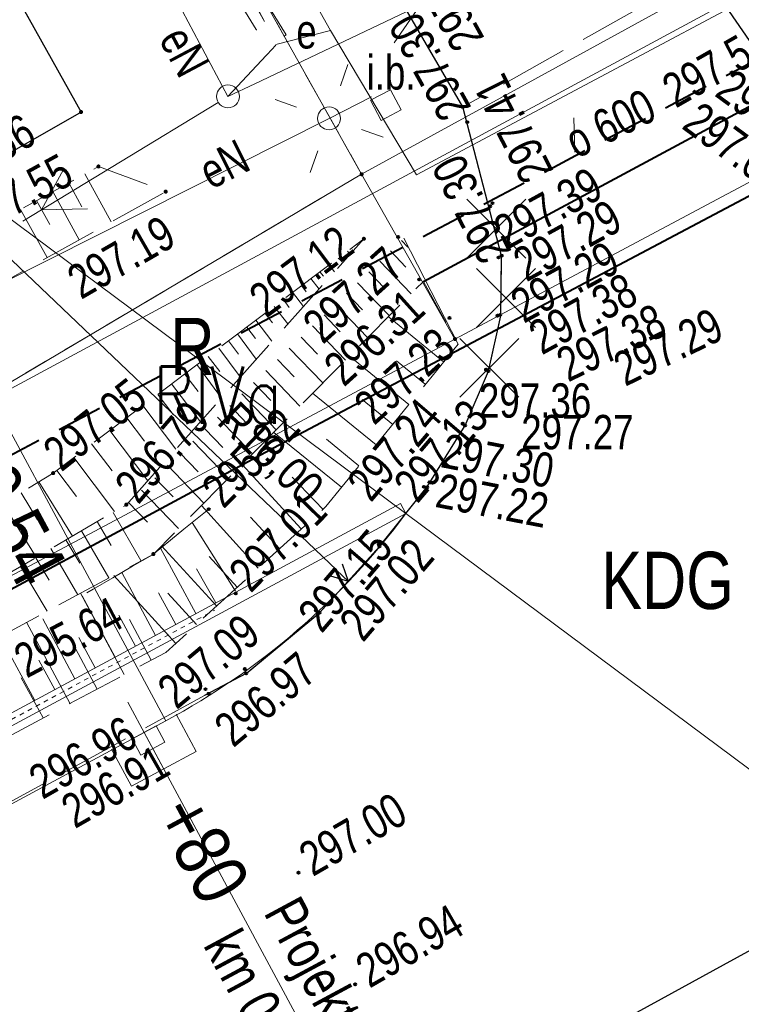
# Model space of a CAD drawing. Header units: metres. Extents: x 7437415 to 7437762, y 5556624 to 5556902.
# Tile 29 of 36: x 7437676 to 7437691, y 5556759 to 5556780. Entities that reach past the tile are written whole.
import ezdxf
from ezdxf.enums import TextEntityAlignment as Align

# ---------------------------------------------------------------- set-up
doc = ezdxf.new("R2010")
doc.units = ezdxf.units.M
doc.header["$MEASUREMENT"] = 0
for name, pattern in [('0.5_0.5', [1.5, 0.5, -0.5, 0.5]), ('BUBZ01-500', [1.75, 1.25, -0.5]), ('DGN Style 2', [6.14715, 3.68829, -2.45886]), ('DGN Style 3', [8.60601, 6.14715, -2.45886]), ('EGBU01-500', [1, 0.5, -0.5]), ('KTCR02-500', [1.5, 1, -0.5]), ('KTJZ01-500', [2, 1.5, -0.5])]:
    doc.linetypes.add(name, pattern=pattern)
doc.layers.get('0').update_dxf_attribs({"color": 250, "lineweight": 5})
for name, color, linetype, lineweight in [('203-Punkt załamania granicy działki nie stabilizowany', 7, 'Continuous', 5), ('510-Podpora jednosłupowa symb.-STPOW', 7, 'Continuous', 5), ('515-Latarnia-SEPOW', 7, 'Continuous', 5), ('ARCH_0', 7, 'Continuous', 13), ('BUBZ01', 250, 'Continuous', 5), ('BUIB02_01', 250, 'Continuous', 5), ('BUIB05_01', 250, 'Continuous', 5), ('D_balustrada', 7, '0.5_0.5', 20), ('D_kilometraz', 7, 'Continuous', 13), ('D_kraweznik', 7, 'Continuous', 20), ('D_obrzeze', 7, 'Continuous', 20), ('D_odwodnienie liniowe_wpust', 36, 'Continuous', 20), ('D_opis trasy', 7, 'Continuous', 13), ('D_opisy', 7, 'Continuous', 13), ('D_pobocze', 7, 'Continuous', 13), ('D_skarpa', 7, 'DGN Style 3', 20), ('D_skarpa-symbol', 7, 'Continuous', 20), ('D_wymiary', 7, 'Continuous', 13), ('D_zakres', 7, 'DGN Style 2', 13), ('EGBD03', 250, 'Continuous', 5), ('EGBK02', 250, 'Continuous', 5), ('EGBP04_03', 250, 'Continuous', 5), ('EGBU01', 250, 'Continuous', 5), ('inna budowla (punkt)', 7, 'Continuous', 5), ('inna budowla (punkt)-Atr17', 7, 'Continuous', 5), ('KTJZ01', 250, 'Continuous', 5), ('KTKR01', 250, 'Continuous', 5), ('MPZP', 250, 'Continuous', 5), ('przewód elektroenergetyczny (linia)', 7, 'Continuous', 5), ('przewód elektroenergetyczny (linia)-Atr1', 7, 'Continuous', 5), ('przewód elektroenergetyczny niskiego napięcia (linia) - symbol', 7, 'Continuous', 5), ('punkt wysokościowy sztuczny', 7, 'Continuous', 5), ('RTPW01', 250, 'Continuous', 5), ('RTPW02', 250, 'Continuous', 5), ('rzedne dla projektanta', 250, 'Continuous', 5), ('SUPE', 250, 'Continuous', 5), ('SUPE04', 250, 'Continuous', 5), ('SUPE_01', 250, 'Continuous', 5), ('SUPT_01', 250, 'Continuous', 5), ('SUSM01', 250, 'Continuous', 5), ('SUSM04_01_E', 250, 'Continuous', 5), ('SUUS17_01_E', 250, 'Continuous', 5), ('szafa elektroenergetyczna (punkt)', 7, 'Continuous', 5), ('Warstwa 14', 250, 'Continuous', 5)]:
    doc.layers.add(name, color=color, linetype=linetype, lineweight=lineweight)
doc.styles.add('ROMANS', font='arial.ttf', dxfattribs={"width": 0.8})
doc.styles.get("Standard").update_dxf_attribs({"font": 'txt.shx', "width": 0.75})
doc.styles.add('Style-Arial Narrow', font='ARIALN.TTF')
doc.dimstyles.new('1-500', dxfattribs={"dimscale": 10, "dimtxt": 0.2, "dimasz": 0.07, "dimexe": 0, "dimexo": 0, "dimgap": 0.05, "dimtad": 1, "dimdec": 1, "dimzin": 0, "dimtxsty": 'ROMANS', "dimblk": 'ARCHTICK', "dimcen": 0.1, "dimclrt": 256, "dimadec": 0, "dimazin": 0, "dimtfac": 0.666667, "dimtdec": 1, "dimtofl": 0, "dimtmove": 1, "dimatfit": 2, "dimfxl": 0, "dimtolj": 1, "dimtzin": 0, "dimarcsym": 0})

# ---------------------------------------------------------------- blocks, each defined once
blk = doc.blocks.new('IB12')
at = {"color": 0, "linetype": 'Continuous', "lineweight": 13, "ltscale": 10}
for p, q in [((-2.5, -2.5), (-2.5, 2.5)), ((-2.5, 2.5), (2.5, 2.5)), ((2.5, -2.5), (2.5, 2.5)), ((-2.5, -2.5), (2.5, -2.5))]:
    blk.add_line(p, q, dxfattribs=at)
blk = doc.blocks.new('PE04')
at = {"color": 0, "linetype": 'Continuous', "lineweight": 13, "ltscale": 10}
for p, q in [((46.5, 0), (37.84, 5)), ((6.5, 0), (0, 0)), ((6.5, 0), (16.5, 0)), ((16.5, 0), (26.5, 0)), ((26.5, 0), (36.5, 0)), ((36.5, 0), (46.5, 0)), ((46.5, 0), (37.84, -5)), ((46.5, 0), (50, 0))]:
    blk.add_line(p, q, dxfattribs=at)
blk = doc.blocks.new('US18')
at = {"color": 0, "linetype": 'Continuous', "lineweight": 13, "ltscale": 10}
for p, q in [((-5, -2.5), (-5, 2.5)), ((-5, 2.5), (5, 2.5)), ((5, -2.5), (5, 2.5)), ((-5, -2.5), (5, -2.5))]:
    blk.add_line(p, q, dxfattribs=at)
blk = doc.blocks.new('203')
at = {"layer": '203-Punkt załamania granicy działki nie stabilizowany', "linetype": 'Continuous', "lineweight": 13}
h = blk.add_hatch(color=96, dxfattribs=at)
edge = h.paths.add_edge_path()
edge.add_arc((0, 0), 0.45, 0, 360)
blk = doc.blocks.new('PW02')
at = {"layer": 'punkt wysokościowy sztuczny', "linetype": 'Continuous', "lineweight": 13}
h = blk.add_hatch(color=0, dxfattribs=at)
edge = h.paths.add_edge_path()
edge.add_arc((0, 0), 0.45, 0, 360)
blk = doc.blocks.new('515')
at = {"layer": '515-Latarnia-SEPOW', "color": 0, "linetype": 'Continuous', "lineweight": 13}
for p, q in [((0, 7.5), (0, 12.5)), ((-12.5, 0), (-7.5, 0)), ((7.5, 0), (12.5, 0)), ((0, -12.5), (0, -7.5))]:
    blk.add_line(p, q, dxfattribs=at)
blk = doc.blocks.new('510')
at = {"layer": '510-Podpora jednosłupowa symb.-STPOW', "color": 0, "linetype": 'Continuous', "lineweight": 13}
blk.add_circle((0, 0), 2.5, dxfattribs=at)
blk = doc.blocks.new('SUUS17_01')
at = {"color": 250, "linetype": 'Continuous', "lineweight": 13}
blk.add_wipeout([(-0.5, 0.25), (0.5, 0.25), (0.5, -0.25), (-0.5, -0.25)], dxfattribs=at).dxf.layer = 'SUUS17_01_E'
blk = doc.blocks.new('SUPE04')
at = {"layer": 'SUPE04', "color": 1, "linetype": 'Continuous', "lineweight": 13}
blk.add_line((5.25, 0), (0.25, 0), dxfattribs=at)
at = {"layer": 'SUPE04', "color": 1, "linetype": 'Continuous', "lineweight": 13, "flags": 128}
blk.add_lwpolyline([(3.9, 0.5), (4.766, 0), (3.9, -0.5)], dxfattribs=at)
blk = doc.blocks.new('wyci')
at = {"color": 1, "linetype": 'Continuous', "lineweight": 13, "flags": 128}
for points in [[(4544150.203, 5410499.556), (4544147.627, 5410502.133)], [(4544147.627, 5410499.556), (4544150.203, 5410502.133)]]:
    blk.add_lwpolyline(points, dxfattribs=at)
blk = doc.blocks.new('TerminatorOpen')
at = {"color": 0, "linetype": 'ByBlock', "lineweight": -2}
for q in [(-1, 0.5), (-1, 0), (-1, -0.5)]:
    blk.add_line((0, 0), q, dxfattribs=at)
blk = doc.blocks.new('*D59')
at = {"layer": 'D_wymiary', "color": 0, "lineweight": -2}
blk.add_line((7437671.179, 5556778.956), (7437682.496, 5556768.161), dxfattribs=at)
at = {"layer": 'Defpoints', "color": 0}
for p in [(7437671.179, 5556778.956), (7437682.756, 5556767.913)]:
    blk.add_point(p, dxfattribs=at)
at = {"layer": 'D_wymiary', "color": 0, "lineweight": -2, "xscale": 0.36, "yscale": 0.36, "zscale": 0.36, "rotation": 316.3543416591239}
blk.add_blockref('TerminatorOpen', (7437682.756, 5556767.913), dxfattribs=at)
at = {"layer": 'D_wymiary', "insert": (7437681.019, 5556770.666), "char_height": 0.72, "attachment_point": 5, "rotation": 316.3543, "style": 'Style-Arial Narrow'}
blk.add_mtext('R16,00', dxfattribs=at)

msp = doc.modelspace()

# ---------------------------------------------------------------- linework, layer by layer
at = {"layer": 'BUBZ01', "color": 7, "linetype": 'BUBZ01-500', "lineweight": 13, "flags": 128}
for points in [[(7437645.4, 5556777.22), (7437646.3, 5556776.53), (7437654.12, 5556764.26), (7437666.36, 5556770.95), (7437677.29, 5556776.98), (7437678.76, 5556776.43), (7437667.36, 5556770.08), (7437653.89, 5556763.04), (7437645.18, 5556776.52), (7437645.4, 5556777.22)], [(7437669.56, 5556761.45), (7437665.84, 5556761.7), (7437678.49, 5556768.51), (7437684.39, 5556774.47), (7437685.15, 5556773.1), (7437682.26, 5556769.55), (7437678.76, 5556766.36), (7437669.56, 5556761.45)]]:
    msp.add_lwpolyline(points, close=True, dxfattribs=at)
at = {"layer": 'BUBZ01', "color": 7, "linetype": 'Continuous', "lineweight": 13, "flags": 128}
for points in [[(7437676.99, 5556776.82), (7437677.57, 5556775.77)], [(7437676.64, 5556776.62), (7437676.93, 5556776.1)], [(7437676.29, 5556776.43), (7437676.87, 5556775.38)], [(7437675.94, 5556776.24), (7437676.23, 5556775.71)], [(7437675.59, 5556776.04), (7437676.17, 5556774.99)], [(7437682.94, 5556775.28), (7437682.95, 5556775.27)], [(7437683.91, 5556775.36), (7437684.05, 5556775.22)], [(7437682.73, 5556775.13), (7437682.79, 5556775.06)], [(7437683.67, 5556775.14), (7437684.01, 5556774.78)], [(7437682.33, 5556774.83), (7437682.45, 5556774.68)], [(7437682.53, 5556774.98), (7437682.58, 5556774.93)], [(7437683.44, 5556774.91), (7437684.12, 5556774.2)], [(7437682.13, 5556774.68), (7437682.21, 5556774.58)], [(7437683.2, 5556774.68), (7437683.54, 5556774.32)], [(7437681.93, 5556774.53), (7437682.11, 5556774.3)], [(7437682.95, 5556774.44), (7437683.65, 5556773.72)], [(7437681.53, 5556774.23), (7437681.77, 5556773.92)], [(7437681.73, 5556774.38), (7437681.83, 5556774.24)], [(7437682.71, 5556774.21), (7437683.06, 5556773.85)], [(7437681.33, 5556774.08), (7437681.46, 5556773.9)], [(7437682.47, 5556773.97), (7437683.17, 5556773.24)], [(7437680.93, 5556773.77), (7437681.09, 5556773.56)], [(7437681.13, 5556773.92), (7437681.43, 5556773.54)], [(7437680.73, 5556773.62), (7437681.08, 5556773.16)], [(7437682.22, 5556773.74), (7437682.57, 5556773.37)], [(7437684.83, 5556772.71), (7437683.62, 5556773.7)], [(7437680.53, 5556773.47), (7437680.72, 5556773.22)], [(7437681.97, 5556773.5), (7437682.69, 5556772.75)], [(7437680.13, 5556773.17), (7437680.35, 5556772.88)], [(7437680.33, 5556773.32), (7437680.74, 5556772.77)], [(7437681.72, 5556773.25), (7437682.08, 5556772.88)], [(7437679.92, 5556773.01), (7437680.39, 5556772.38)], [(7437681.46, 5556773.01), (7437682.19, 5556772.25)], [(7437679.69, 5556772.83), (7437679.94, 5556772.5)], [(7437681.2, 5556772.76), (7437681.57, 5556772.38)], [(7437684.07, 5556771.78), (7437682.77, 5556772.84)], [(7437684.43, 5556772.22), (7437683.8, 5556772.73)], [(7437679.44, 5556772.65), (7437679.98, 5556771.92)], [(7437680.95, 5556772.52), (7437681.69, 5556771.74)], [(7437679.17, 5556772.45), (7437679.47, 5556772.06)], [(7437680.68, 5556772.26), (7437681.06, 5556771.87)], [(7437678.89, 5556772.23), (7437679.52, 5556771.4)], [(7437678.59, 5556772), (7437678.92, 5556771.56)], [(7437680.42, 5556772.01), (7437681.18, 5556771.22)], [(7437683.36, 5556770.9), (7437681.97, 5556772.03)], [(7437683.72, 5556771.34), (7437683.05, 5556771.89)], [(7437678.26, 5556771.76), (7437678.98, 5556770.8)], [(7437680.16, 5556771.76), (7437680.54, 5556771.36)], [(7437677.91, 5556771.49), (7437678.3, 5556770.98)], [(7437679.89, 5556771.5), (7437680.66, 5556770.7)], [(7437677.54, 5556771.21), (7437678.37, 5556770.11)], [(7437679.62, 5556771.24), (7437680.01, 5556770.84)], [(7437679.35, 5556770.98), (7437680.13, 5556770.17)], [(7437682.6, 5556769.97), (7437681.12, 5556771.17)], [(7437682.98, 5556770.44), (7437682.27, 5556771.02)], [(7437677.14, 5556770.92), (7437677.59, 5556770.33)], [(7437676.75, 5556770.62), (7437677.64, 5556769.44)], [(7437679.07, 5556770.72), (7437679.47, 5556770.31)], [(7437676.38, 5556770.34), (7437676.81, 5556769.77)], [(7437678.8, 5556770.45), (7437679.59, 5556769.62)], [(7437681.72, 5556769.06), (7437680.43, 5556770.47)], [(7437678.52, 5556770.18), (7437678.92, 5556769.76)], [(7437682.19, 5556769.49), (7437681.52, 5556770.19)], [(7437675.99, 5556770.09), (7437676.72, 5556768.9)], [(7437678.23, 5556769.91), (7437679.04, 5556769.07)], [(7437675.6, 5556769.85), (7437675.96, 5556769.26)], [(7437675.21, 5556769.61), (7437675.93, 5556768.44)], [(7437677.95, 5556769.64), (7437678.36, 5556769.21)], [(7437680.78, 5556768.2), (7437679.54, 5556769.57)], [(7437677.61, 5556769.42), (7437678.22, 5556768.37)], [(7437681.25, 5556768.63), (7437680.61, 5556769.32)], [(7437677.26, 5556769.22), (7437677.57, 5556768.7)], [(7437676.58, 5556768.82), (7437676.88, 5556768.31)], [(7437676.92, 5556769.02), (7437677.52, 5556767.99)], [(7437676.25, 5556768.63), (7437676.84, 5556767.62)], [(7437679.87, 5556767.38), (7437678.67, 5556768.69)], [(7437675.92, 5556768.43), (7437676.21, 5556767.94)], [(7437680.32, 5556767.79), (7437679.71, 5556768.46)], [(7437675.59, 5556768.24), (7437676.17, 5556767.26)], [(7437678.98, 5556766.56), (7437677.63, 5556768.04)], [(7437677.85, 5556765.88), (7437676.9, 5556767.66)], [(7437679.43, 5556766.97), (7437678.81, 5556767.66)], [(7437676.67, 5556765.24), (7437675.72, 5556767.02)], [(7437678.44, 5556766.19), (7437677.97, 5556767.08)], [(7437677.26, 5556765.56), (7437676.79, 5556766.45)], [(7437676.08, 5556764.93), (7437675.6, 5556765.81)]]:
    msp.add_lwpolyline(points, dxfattribs=at)
at = {"layer": 'BUIB02_01', "color": 7, "linetype": 'Continuous', "lineweight": 13}
msp.add_line((7437683.96, 5556775.41), (7437685.15, 5556773.1), dxfattribs=at)
at = {"layer": 'BUIB05_01', "color": 7, "linetype": 'Continuous', "lineweight": 40, "flags": 128}
msp.add_lwpolyline([(7437684.39, 5556774.47), (7437693.92, 5556779.59)], dxfattribs=at)
at = {"layer": 'D_balustrada', "ltscale": 0.1}
msp.add_line((7437639.295, 5556745.459), (7437679.831, 5556767.289), dxfattribs=at)
at = {"layer": 'D_kilometraz', "flags": 128}
msp.add_lwpolyline([(7437678.765, 5556763.733), (7437677.935, 5556765.274)], dxfattribs=at)
at = {"layer": 'D_kraweznik'}
msp.add_line((7437640.8, 5556744.423), (7437678.765, 5556764.869), dxfattribs=at)
at = {"layer": 'D_kraweznik', "extrusion": (0, 0, -1)}
msp.add_arc((-7437671.179, 5556778.956), 16, 216.6882, 241.696, dxfattribs=at)
at = {"layer": 'D_obrzeze'}
msp.add_line((7437634.321, 5556742.638), (7437684.009, 5556769.397), dxfattribs=at)
at = {"layer": 'D_odwodnienie liniowe_wpust', "flags": 128}
msp.add_lwpolyline([(7437678.216, 5556764.119), (7437678.744, 5556764.404), (7437678.555, 5556764.756), (7437678.026, 5556764.471), (7437678.216, 5556764.119)], close=True, dxfattribs=at)
at = {"layer": 'D_opis trasy', "flags": 128}
msp.add_lwpolyline([(7437678.765, 5556764.869), (7437673.023, 5556775.532)], dxfattribs=at)
at = {"layer": 'D_opisy'}
for p, q in [((7437684.009, 5556769.397), (7437713.378, 5556747.515)), ((7437678.291, 5556764.613), (7437685.988, 5556750.32))]:
    msp.add_line(p, q, dxfattribs=at)
at = {"layer": 'D_pobocze'}
for p in [(7437638.65, 5556745.253), (7437684.009, 5556769.397)]:
    msp.add_line(p, (7437683.89, 5556769.617), dxfattribs=at)
at = {"layer": 'D_skarpa', "flags": 128}
msp.add_lwpolyline([(7437639.094, 5556747.391), (7437639.251, 5556747.471), (7437639.697, 5556747.699), (7437640.142, 5556747.926), (7437640.587, 5556748.154), (7437641.033, 5556748.381), (7437641.478, 5556748.609), (7437641.924, 5556748.836), (7437642.369, 5556749.064), (7437642.814, 5556749.291), (7437643.26, 5556749.518), (7437643.705, 5556749.746), (7437644.151, 5556749.973), (7437644.596, 5556750.201), (7437645.041, 5556750.428), (7437645.487, 5556750.656), (7437645.932, 5556750.883), (7437646.378, 5556751.111), (7437646.823, 5556751.338), (7437647.268, 5556751.566), (7437647.714, 5556751.793), (7437648.159, 5556752.021), (7437648.605, 5556752.248), (7437649.05, 5556752.475), (7437649.489, 5556752.715), (7437649.928, 5556752.954), (7437650.367, 5556753.194), (7437650.806, 5556753.433), (7437651.245, 5556753.673), (7437651.684, 5556753.912), (7437652.122, 5556754.152), (7437652.561, 5556754.391), (7437653, 5556754.631), (7437653.439, 5556754.87), (7437653.878, 5556755.11), (7437654.317, 5556755.349), (7437654.756, 5556755.589), (7437655.195, 5556755.828), (7437655.634, 5556756.068), (7437656.073, 5556756.307), (7437656.512, 5556756.547), (7437656.951, 5556756.786), (7437657.389, 5556757.026), (7437657.828, 5556757.265), (7437658.267, 5556757.505), (7437658.706, 5556757.744), (7437659.145, 5556757.984), (7437659.586, 5556758.22), (7437660.031, 5556758.448), (7437660.476, 5556758.676), (7437660.921, 5556758.904), (7437661.366, 5556759.132), (7437661.812, 5556759.36), (7437662.257, 5556759.588), (7437662.702, 5556759.816), (7437663.147, 5556760.044), (7437663.592, 5556760.272), (7437664.037, 5556760.5), (7437664.482, 5556760.728), (7437664.927, 5556760.955), (7437665.372, 5556761.183), (7437665.818, 5556761.411), (7437666.263, 5556761.639), (7437666.708, 5556761.867), (7437667.153, 5556762.095), (7437667.598, 5556762.323), (7437668.043, 5556762.551), (7437668.488, 5556762.779), (7437668.933, 5556763.007), (7437669.379, 5556763.235), (7437669.824, 5556763.463), (7437670.264, 5556763.7), (7437670.696, 5556763.953), (7437671.128, 5556764.205), (7437671.56, 5556764.458), (7437671.992, 5556764.71), (7437672.424, 5556764.963), (7437672.855, 5556765.215), (7437673.287, 5556765.468), (7437673.719, 5556765.72), (7437674.151, 5556765.973), (7437674.583, 5556766.225), (7437675.015, 5556766.478), (7437675.447, 5556766.731), (7437675.879, 5556766.983), (7437676.311, 5556767.236), (7437676.742, 5556767.488), (7437677.174, 5556767.741), (7437677.606, 5556767.993), (7437678.038, 5556768.246), (7437678.47, 5556768.498), (7437678.867, 5556768.815), (7437679.159, 5556769.052), (7437679.413, 5556769.257), (7437679.664, 5556769.461)], dxfattribs=at)
at = {"layer": 'D_skarpa-symbol', "flags": 128}
for points in [[(7437680.288, 5556767.703), (7437679.341, 5556769.199)], [(7437679.419, 5556767.209), (7437678.643, 5556768.637)], [(7437679.857, 5556767.449), (7437679.435, 5556768.191)], [(7437678.538, 5556766.734), (7437677.8, 5556768.106)], [(7437677.658, 5556766.26), (7437676.936, 5556767.601)], [(7437678.979, 5556766.972), (7437678.605, 5556767.665)], [(7437676.777, 5556765.786), (7437676.072, 5556767.096)], [(7437678.098, 5556766.497), (7437677.733, 5556767.176)], [(7437677.218, 5556766.023), (7437676.861, 5556766.686)], [(7437675.897, 5556765.312), (7437675.208, 5556766.591)], [(7437676.337, 5556765.549), (7437675.989, 5556766.196)]]:
    msp.add_lwpolyline(points, dxfattribs=at)
at = {"layer": 'D_zakres', "flags": 128}
msp.add_lwpolyline([(7437677.577, 5556764.252), (7437678.013, 5556763.442), (7437679.422, 5556764.2), (7437678.985, 5556765.01)], dxfattribs=at)
at = {"layer": 'EGBD03', "color": 96, "linetype": 'Continuous', "lineweight": 13, "flags": 128}
for points in [[(7437685.08, 5556773.21), (7437736.16, 5556800.44)], [(7437683.04, 5556776.81), (7437717.56, 5556795.74)], [(7437656.77, 5556761.25), (7437683.04, 5556776.81)], [(7437685.08, 5556773.21), (7437683.04, 5556776.81)], [(7437685.08, 5556773.21), (7437658.07, 5556758.81)]]:
    msp.add_lwpolyline(points, dxfattribs=at)
at = {"layer": 'EGBU01', "color": 96, "linetype": 'EGBU01-500', "lineweight": 13, "flags": 128}
for points in [[(7437656.77, 5556761.25), (7437683.04, 5556776.81)], [(7437683.04, 5556776.81), (7437656.77, 5556761.25)]]:
    msp.add_lwpolyline(points, dxfattribs=at)
at = {"layer": 'KTKR01', "color": 7, "linetype": 'Continuous', "lineweight": 30, "flags": 128}
for points in [[(7437690.49, 5556781.22), (7437692.09, 5556778.89), (7437693.65, 5556777.51), (7437695.76, 5556776.41), (7437697.78, 5556776.19), (7437699.42, 5556776.48), (7437701.28, 5556777.09), (7437709.87, 5556781.76), (7437711.59, 5556783.66), (7437712.21, 5556785.35), (7437712.13, 5556787.63), (7437711.44, 5556790.12), (7437709.44, 5556793.77)], [(7437680.52, 5556765.9), (7437682.12, 5556767.23), (7437683.43, 5556768.68), (7437684.475, 5556769.98), (7437685.3, 5556771.32), (7437685.81, 5556772.51), (7437686.085, 5556773.72), (7437686.1, 5556775.03), (7437685.25, 5556778.28)], [(7437680.52, 5556765.9), (7437679.609, 5556765.424)]]:
    msp.add_lwpolyline(points, dxfattribs=at)
at = {"layer": 'przewód elektroenergetyczny (linia)', "color": 1, "linetype": 'Continuous', "lineweight": 13, "flags": 128}
for points in [[(7437680.12, 5556778.51), (7437679.13, 5556780.37), (7437680.39, 5556781.15), (7437680.92, 5556780.15)], [(7437656.87, 5556765.21), (7437682.33, 5556778.03), (7437683.26, 5556778.5)]]:
    msp.add_lwpolyline(points, dxfattribs=at)
at = {"layer": 'rzedne dla projektanta', "color": 7, "linetype": 'Continuous', "lineweight": 40}
for centre in [(7437685.25, 5556778.28), (7437685.35, 5556777.95), (7437685.85, 5556776.11), (7437685.9, 5556776.18), (7437683.84, 5556775.44), (7437686.1, 5556775.03), (7437686.03, 5556774.99), (7437684.3, 5556774.51), (7437686.07, 5556773.74), (7437684.96, 5556773.67), (7437686.01, 5556773.72), (7437685.76, 5556772.54), (7437685.81, 5556772.51), (7437685.25, 5556771.36), (7437685.3, 5556771.32), (7437684.4, 5556769.98), (7437684.47, 5556769.97), (7437679.7, 5556769.49), (7437683.42, 5556768.72), (7437683.43, 5556768.68), (7437680.29, 5556767.65), (7437682.04, 5556767.28), (7437682.12, 5556767.23), (7437680.49, 5556766), (7437680.52, 5556765.9), (7437679.63, 5556765.56), (7437679.7, 5556765.46), (7437681.66, 5556761.55), (7437682.9, 5556759.11)]:
    msp.add_circle(centre, 0.0225, dxfattribs=at)
at = {"layer": 'SUPE_01', "color": 1, "linetype": 'Continuous', "lineweight": 13, "flags": 128}
msp.add_lwpolyline([(7437682.36, 5556779.95), (7437684.24, 5556776.8), (7437692.06, 5556780.97), (7437690.86, 5556785.72), (7437695.24, 5556789.39), (7437696.68, 5556787.2), (7437700.07, 5556789.23)], dxfattribs=at)
at = {"layer": 'Warstwa 14', "color": 7, "linetype": 'Continuous', "lineweight": 13}
msp.add_line((7437687.699, 5556777.29), (7437687.675, 5556778.041), dxfattribs=at)

# ---------------------------------------------------------------- block references
at = {"layer": 'ARCH_0', "lineweight": 30, "xscale": 0.5, "yscale": 0.5, "zscale": 0.5}
for p in [(5165611.526, 2851525.202), (5165611.74, 2851523.684), (5165611.376, 2851522.158)]:
    msp.add_blockref('wyci', p, dxfattribs=at)
at = {"layer": 'EGBP04_03', "color": 96, "linetype": 'Continuous', "lineweight": 13, "xscale": 0.1, "yscale": 0.1, "zscale": 0.1}
for p in [(7437683.04, 5556776.81), (7437685.08, 5556773.21)]:
    msp.add_blockref('203', p, dxfattribs=at)
at = {"layer": 'inna budowla (punkt)', "color": 7, "linetype": 'Continuous', "lineweight": 13, "xscale": 0.09999999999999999, "yscale": 0.09999999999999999, "zscale": 0.09999999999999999, "rotation": 27.646}
msp.add_blockref('IB12', (7437683.57, 5556778.32), dxfattribs=at)
at = {"layer": 'przewód elektroenergetyczny niskiego napięcia (linia) - symbol', "color": 1, "linetype": 'Continuous', "lineweight": 13, "xscale": 0.1, "yscale": 0.1, "zscale": 0.1, "rotation": 25.386}
msp.add_blockref('PE04', (7437680.12, 5556778.51), dxfattribs=at)
at = {"layer": 'RTPW02', "color": 7, "linetype": 'Continuous', "lineweight": 13, "xscale": 0.1, "yscale": 0.1, "zscale": 0.1}
for p in [(7437676.91, 5556778.17), (7437677.29, 5556776.98), (7437678.76, 5556776.43), (7437683.09, 5556775.4), (7437676.3, 5556770.28), (7437677.9, 5556769.59), (7437678.49, 5556768.51)]:
    msp.add_blockref('PW02', p, dxfattribs=at)
at = {"layer": 'SUPE04', "color": 1, "linetype": 'Continuous', "lineweight": 13, "rotation": 211.3079999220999}
msp.add_blockref('SUPE04', (7437680.12, 5556778.51), dxfattribs=at)
at = {"layer": 'SUSM04_01_E', "color": 7, "linetype": 'Continuous', "lineweight": 13, "xscale": 0.1, "yscale": 0.1, "zscale": 0.1}
for p in [(7437680.12, 5556778.51), (7437682.33, 5556778.03)]:
    msp.add_blockref('510', p, dxfattribs=at)
at = {"layer": 'szafa elektroenergetyczna (punkt)', "color": 7, "linetype": 'Continuous', "lineweight": 13, "xscale": 0.1, "yscale": 0.1, "zscale": 0.1, "rotation": 301.54}
msp.add_blockref('US18', (7437680.92, 5556780.15), dxfattribs=at)

# ---------------------------------------------------------------- texts
at = {"layer": 'D_kilometraz', "insert": (7437679.002, 5556763.093), "char_height": 1.2, "attachment_point": 4, "rotation": 298.304, "line_spacing_factor": 1.6, "style": 'Style-Arial Narrow'}
msp.add_mtext('+80', dxfattribs=at)
at = {"layer": 'D_opis trasy', "insert": (7437673.062, 5556775.408), "char_height": 1.2, "attachment_point": 4, "rotation": 298.304, "line_spacing_factor": 0.85, "style": 'Style-Arial Narrow'}
msp.add_mtext('PL\\Pkm 0+180.54', dxfattribs=at)
at = {"layer": 'D_opisy', "insert": (7437681.681, 5556761.105), "char_height": 0.9, "attachment_point": 1, "rotation": 298.304}
msp.add_mtext('\\pt11;\\fArial|b0|i0|c238238|p39;Projektowany wpust\\Pkm 0+180', dxfattribs=at)
at = {"layer": 'EGBK02', "color": 96, "linetype": 'Continuous', "lineweight": 30, "width": 0.8}
msp.add_text('RIVa', height=1.25, dxfattribs=at).set_placement((7437678.482, 5556772.607), align=Align.TOP_LEFT)
at = {"layer": 'EGBU01', "color": 96, "linetype": 'Continuous', "lineweight": 30, "insert": (7437678.862, 5556772.422), "char_height": 1.25, "attachment_point": 7, "line_spacing_factor": 0.6}
msp.add_mtext('\\FWORKING_1250;\\H1x;\\W0.8;R', dxfattribs=at)
at = {"layer": 'inna budowla (punkt)-Atr17', "color": 7, "insert": (7437683.15, 5556778.65), "char_height": 0.75, "attachment_point": 7, "line_spacing_factor": 0.6}
msp.add_mtext('\\FWORKING_1250;\\H1x;\\W0.8;i.b.', dxfattribs=at)
at = {"layer": 'MPZP', "color": 212, "linetype": 'Continuous', "lineweight": 30, "insert": (7437688.276, 5556767.293), "char_height": 1.25, "attachment_point": 7, "line_spacing_factor": 0.6}
msp.add_mtext('\\FWORKING_1250;\\H1x;\\W0.8;KDG', dxfattribs=at)
at = {"layer": 'przewód elektroenergetyczny (linia)-Atr1', "color": 1, "char_height": 0.75, "line_spacing_factor": 0.6}
for insert, attachment_point, rotation in [((7437679.26, 5556780.12), 1, 298.024), ((7437679.752, 5556776.457), 7, 26.727)]:
    msp.add_mtext('\\FWORKING_1250;\\H1x;\\W0.8;eN', dxfattribs=dict(at, insert=insert, attachment_point=attachment_point, rotation=rotation))
at = {"layer": 'RTPW01', "color": 7, "linetype": 'Continuous', "lineweight": 13, "char_height": 0.75, "attachment_point": 7, "line_spacing_factor": 0.6}
for s, insert, rotation in [('\\FWORKING_1250;\\H1x;\\W0.8;297.56', (7437673.853, 5556776.293), 29.578), ('\\FWORKING_1250;\\H1x;\\W0.8;297.55', (7437674.651, 5556775.441), 28.824), ('\\FWORKING_1250;\\H1x;\\W0.8;297.19', (7437676.915, 5556774.053), 29.942), ('\\FWORKING_1250;\\H1x;\\W0.8;297.12', (7437680.97, 5556773.65), 36.813), ('\\FWORKING_1250;\\H1x;\\W0.8;297.05', (7437676.485, 5556770.284), 38.267), ('\\FWORKING_1250;\\H1x;\\W0.8;296.79', (7437678.169, 5556769.567), 49.168), ('\\FWORKING_1250;\\H1x;\\W0.8;295.64', (7437675.727, 5556765.779), 27.983)]:
    msp.add_mtext(s, dxfattribs=dict(at, insert=insert, rotation=rotation))
at = {"layer": 'rzedne dla projektanta', "color": 7, "linetype": 'Continuous', "lineweight": 0, "char_height": 0.75, "attachment_point": 7, "line_spacing_factor": 0.6}
for s, insert, rotation in [('\\FWORKING_1250;\\H1x;\\W0.8; 297.31', (7437685.854, 5556779.593), 118.9033), ('\\FWORKING_1250;\\H1x;\\W0.8; 297.30', (7437685.569, 5556778.071), 118.9033), ('\\FWORKING_1250;\\H1x;\\W0.8; 297.54', (7437689.717, 5556778.123), 29.7349), ('\\FWORKING_1250;\\H1x;\\W0.8; 297.73', (7437690.543, 5556778.663), 323.6199), ('\\FWORKING_1250;\\H1x;\\W0.8; 297.41', (7437687.356, 5556776.682), 116.8854), ('\\FWORKING_1250;\\H1x;\\W0.8; 297.62', (7437689.824, 5556777.952), 323.6199), ('\\FWORKING_1250;\\H1x;\\W0.8; 297.30', (7437686.442, 5556774.925), 116.8854), ('\\FWORKING_1250;\\H1x;\\W0.8; 297.39', (7437686.029, 5556775.036), 28.7998), ('\\FWORKING_1250;\\H1x;\\W0.8; 297.29', (7437686.45, 5556774.329), 28.7998), ('\\FWORKING_1250;\\H1x;\\W0.8; 297.27', (7437682.036, 5556772.92), 42.036), ('\\FWORKING_1250;\\H1x;\\W0.8; 297.29', (7437686.393, 5556773.425), 28.6124), ('\\FWORKING_1250;\\H1x;\\W0.8; 297.38', (7437686.788, 5556772.734), 28.6124), ('\\FWORKING_1250;\\H1x;\\W0.8; 296.31', (7437682.496, 5556771.99), 42.036), ('\\FWORKING_1250;\\H1x;\\W0.8; 297.38', (7437687.358, 5556772.151), 25.9871), ('\\FWORKING_1250;\\H1x;\\W0.8; 297.29', (7437688.606, 5556772.057), 25.9871), ('\\FWORKING_1250;\\H1x;\\W0.8; 297.23', (7437683.156, 5556771.15), 42.036), ('\\FWORKING_1250;\\H1x;\\W0.8; 297.24', (7437683.106, 5556769.445), 49.4469), ('\\FWORKING_1250;\\H1x;\\W0.8; 297.13', (7437684.123, 5556769.419), 49.4469), ('\\FWORKING_1250;\\H1x;\\W0.8; 295.82', (7437679.879, 5556769.315), 45.6025), ('\\FWORKING_1250;\\H1x;\\W0.8; 297.30', (7437684.52, 5556770.447), 349.0597), ('\\FWORKING_1250;\\H1x;\\W0.8; 297.22', (7437684.402, 5556769.578), 349.0597), ('\\FWORKING_1250;\\H1x;\\W0.8; 297.01', (7437680.469, 5556767.475), 45.6025), ('\\FWORKING_1250;\\H1x;\\W0.8; 297.15', (7437682.031, 5556766.583), 49.4469), ('\\FWORKING_1250;\\H1x;\\W0.8; 297.02', (7437682.934, 5556766.387), 49.4469), ('\\FWORKING_1250;\\H1x;\\W0.8; 297.09', (7437678.833, 5556764.946), 39.9447), ('\\FWORKING_1250;\\H1x;\\W0.8; 296.97', (7437680.073, 5556764.115), 39.9447), ('\\FWORKING_1250;\\H1x;\\W0.8; 296.96', (7437675.879, 5556763.018), 29.7173), ('\\FWORKING_1250;\\H1x;\\W0.8; 296.91', (7437676.587, 5556762.381), 29.7173), ('\\FWORKING_1250;\\H1x;\\W0.8; 297.00', (7437681.785, 5556761.333), 29.9914), ('\\FWORKING_1250;\\H1x;\\W0.8; 296.94', (7437683.025, 5556758.893), 29.9914)]:
    msp.add_mtext(s, dxfattribs=dict(at, insert=insert, rotation=rotation))
for s, insert in [('\\FWORKING_1250;\\H1x;\\W0.8; 297.36', (7437685.382, 5556771.481)), ('\\FWORKING_1250;\\H1x;\\W0.8; 297.27', (7437686.306, 5556770.79))]:
    msp.add_mtext(s, dxfattribs=dict(at, insert=insert))
at = {"layer": 'Warstwa 14', "color": 7, "linetype": 'Continuous', "lineweight": 13, "insert": (7437687.745, 5556777.131), "char_height": 0.75, "attachment_point": 7, "rotation": 26.3842, "line_spacing_factor": 0.6}
msp.add_mtext('\\FWORKING_1250;\\H1x;\\W0.8;o 600', dxfattribs=at)

# ---------------------------------------------------------------- dimensions: what is measured, and where the dimension line sits
at = {"layer": 'D_wymiary'}
dim = msp.add_radius_dim(center=(7437671.179, 5556778.956), mpoint=(7437682.756, 5556767.913), dimstyle='1-500', override={"dimscale": 1, "dimtxt": 0.72, "dimasz": 0.36, "dimexe": 0.18, "dimexo": 0.18, "dimgap": 0.36, "dimdec": 2, "dimzin": 3, "dimtxsty": 'Style-Arial Narrow', "dimblk": 'TerminatorOpen', "dimcen": 0.36, "dimtdec": 2, "dimtofl": 1, "dimtmove": 0, "dimatfit": 1, "dimfrac": 2, "dimtolj": 0, "dimtzin": 3}, dxfattribs=at)
dim.commit()
dim.dimension.update_dxf_attribs({"geometry": '*D59', "text_midpoint": (7437680.471, 5556770.092), "dimtype": 164})

# ---------------------------------------------------------------- next in the draw order: block references
at = {"layer": 'SUUS17_01_E', "color": 7, "linetype": 'Continuous', "lineweight": 13, "rotation": 301.7277382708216}
msp.add_blockref('SUUS17_01', (7437681.17, 5556779.63), dxfattribs=at)

# ---------------------------------------------------------------- next in the draw order: linework, layer by layer
at = {"layer": 'BUBZ01', "color": 7, "linetype": 'BUBZ01-500', "lineweight": 13, "flags": 128}
msp.add_lwpolyline([(7437640.018, 5556785.654), (7437638.515, 5556784.867), (7437643.11, 5556775.98), (7437642.9, 5556771.37), (7437643.65, 5556768.72), (7437650.54, 5556757.5), (7437653.18, 5556756.46), (7437670.11, 5556765.04), (7437677.9, 5556769.59), (7437683.09, 5556775.4), (7437676.3, 5556770.28), (7437669.43, 5556766.05), (7437652.3, 5556759.37), (7437651.48, 5556760.11), (7437645.17, 5556771.48), (7437645.18, 5556776.52), (7437645.4, 5556777.22), (7437640.018, 5556785.654)], close=True, dxfattribs=at)
at = {"layer": 'BUIB02_01', "color": 212, "linetype": 'Continuous', "lineweight": 40, "flags": 128}
msp.add_lwpolyline([(7437631.582, 5556743.722), (7437658.25, 5556758.524), (7437681.414, 5556770.995), (7437736.328, 5556800.083), (7437739.446, 5556801.87)], dxfattribs=at)
at = {"layer": 'D_opis trasy', "flags": 128}
msp.add_lwpolyline([(7437684.009, 5556769.397), (7437666.301, 5556782.59)], dxfattribs=at)
at = {"layer": 'EGBD03', "color": 96, "linetype": 'Continuous', "lineweight": 13, "flags": 128}
msp.add_lwpolyline([(7437669.449, 5556801.068), (7437683.04, 5556776.81)], dxfattribs=at)
at = {"layer": 'EGBU01', "color": 96, "linetype": 'EGBU01-500', "lineweight": 13, "flags": 128}
for points in [[(7437683.04, 5556776.81), (7437669.449, 5556801.068)], [(7437669.449, 5556801.068), (7437683.04, 5556776.81)]]:
    msp.add_lwpolyline(points, dxfattribs=at)
at = {"layer": 'KTJZ01', "color": 7, "linetype": 'KTJZ01-500', "lineweight": 13, "flags": 128}
msp.add_lwpolyline([(7437487.24, 5556665.88), (7437500.01, 5556668.65), (7437509.93, 5556671.34), (7437514.81, 5556672.66), (7437528.54, 5556677.57), (7437546.18, 5556685.08), (7437562.31, 5556693.39), (7437575.78, 5556700.17), (7437584.6, 5556705.2), (7437599.33, 5556712.79), (7437607.41, 5556717.03), (7437624.22, 5556725.75), (7437636.91, 5556731.79), (7437639.91, 5556733.3), (7437648.13, 5556737.1), (7437664.08, 5556744.94), (7437674.41, 5556750.47), (7437695.47, 5556762.01), (7437726.23, 5556778.98), (7437745.592, 5556790.579), (7437740.524, 5556799.89), (7437726.071, 5556794.065), (7437721.424, 5556793.261), (7437718.653, 5556793.684), (7437716.454, 5556794.853), (7437714.78, 5556796.65), (7437713.44, 5556798.18), (7437704.05, 5556814.76), (7437696.46, 5556806.77), (7437698.53, 5556806.84), (7437700.74, 5556806.26), (7437702.79, 5556804.94), (7437704.06, 5556803.16), (7437709.44, 5556793.77), (7437711.44, 5556790.12), (7437712.13, 5556787.63), (7437712.21, 5556785.35), (7437711.59, 5556783.66), (7437709.87, 5556781.76), (7437701.28, 5556777.09), (7437699.42, 5556776.48), (7437697.78, 5556776.19), (7437695.76, 5556776.41), (7437693.65, 5556777.51), (7437692.09, 5556778.89), (7437690.49, 5556781.22), (7437685.25, 5556778.28), (7437686.1, 5556775.03), (7437686.085, 5556773.72), (7437685.81, 5556772.51), (7437685.3, 5556771.32), (7437684.475, 5556769.98), (7437683.43, 5556768.68), (7437682.12, 5556767.23), (7437680.52, 5556765.9), (7437679.609, 5556765.424), (7437667.4, 5556758.73), (7437656.58, 5556752.94), (7437646.03, 5556747.24), (7437635.04, 5556741.31), (7437625.46, 5556735.97), (7437617.31, 5556731.03), (7437610.73, 5556727.32), (7437599.83, 5556721.28), (7437592.56, 5556717.41), (7437581.48, 5556711.39), (7437572.19, 5556706.38), (7437570.63, 5556705.57), (7437559.43, 5556699.57), (7437555.27, 5556697.37), (7437547.58, 5556693.6), (7437542.1, 5556690.99), (7437536.78, 5556688.64), (7437527.13, 5556684.56), (7437524.75, 5556685.69), (7437522.99, 5556687.15), (7437521.44, 5556689.45), (7437520.46, 5556691.39), (7437515.43, 5556689.51), (7437516.09, 5556686.202), (7437515.98, 5556684.5), (7437514.73, 5556681.38), (7437513.55, 5556680.28), (7437512.1, 5556679.32), (7437507.87, 5556678.13), (7437498.81, 5556675.82), (7437492.9, 5556674.29)], dxfattribs=at)
msp.add_lwpolyline([(7437651.362, 5556791.595), (7437643.343, 5556787.396), (7437648.19, 5556778.92), (7437655.57, 5556765.98), (7437663.42, 5556770.45), (7437676.91, 5556778.17), (7437675.01, 5556781.56), (7437675.11, 5556782.48), (7437675.77, 5556783.33), (7437676.52, 5556783.95), (7437677.46, 5556784.41), (7437678.43, 5556784.63), (7437679.46, 5556784.67), (7437680.43, 5556784.44), (7437681.37, 5556784), (7437682.16, 5556783.33), (7437682.81, 5556782.48), (7437676.39, 5556793.29), (7437676.47, 5556792.28), (7437676.31, 5556791.28), (7437675.94, 5556790.63), (7437669.49, 5556786.95), (7437667.38, 5556785.74), (7437666.84, 5556785.69), (7437666.12, 5556785.98), (7437665.59, 5556786.48), (7437665.01, 5556787.22), (7437659.73, 5556784.21), (7437660.45, 5556782.43), (7437660.37, 5556781.39), (7437659.91, 5556780.53), (7437659.17, 5556779.86), (7437658.32, 5556779.31), (7437657.39, 5556778.94), (7437656.43, 5556778.75), (7437655.43, 5556778.78), (7437654.49, 5556779.27), (7437654.02, 5556779.96), (7437653.79, 5556780.41), (7437650.9, 5556787.87), (7437650.22, 5556789.76), (7437651.87, 5556790.71), (7437651.362, 5556791.595)], close=True, dxfattribs=at)
at = {"layer": 'KTKR01', "color": 7, "linetype": 'Continuous', "lineweight": 30, "flags": 128}
for points in [[(7437745.592, 5556790.579), (7437726.23, 5556778.98), (7437695.47, 5556762.01), (7437674.41, 5556750.47), (7437664.08, 5556744.94), (7437648.13, 5556737.1), (7437639.91, 5556733.3), (7437636.91, 5556731.79), (7437624.22, 5556725.75)], [(7437685.25, 5556778.28), (7437682.81, 5556782.48), (7437682.16, 5556783.33), (7437681.37, 5556784), (7437680.43, 5556784.44), (7437679.46, 5556784.67), (7437678.43, 5556784.63), (7437677.46, 5556784.41), (7437676.52, 5556783.95), (7437675.77, 5556783.33), (7437675.11, 5556782.48), (7437675.01, 5556781.56), (7437676.91, 5556778.17), (7437663.42, 5556770.45), (7437655.57, 5556765.98), (7437650.54, 5556774.83), (7437648.19, 5556778.92), (7437643.343, 5556787.396)]]:
    msp.add_lwpolyline(points, dxfattribs=at)
at = {"layer": 'MPZP', "color": 212, "linetype": 'KTCR02-500', "lineweight": 40, "flags": 128}
msp.add_lwpolyline([(7437738.295, 5556803.984), (7437715.191, 5556791.784), (7437661.349, 5556763.226), (7437574.511, 5556717.006), (7437530.05, 5556696.506), (7437525.798, 5556698.029), (7437514.19, 5556719.761)], dxfattribs=at)
at = {"layer": 'przewód elektroenergetyczny (linia)', "color": 1, "linetype": 'Continuous', "lineweight": 13, "flags": 128}
msp.add_lwpolyline([(7437669.175, 5556800.924), (7437680.92, 5556780.15)], dxfattribs=at)
at = {"layer": 'SUPE', "color": 1, "linetype": 'Continuous', "lineweight": 13, "flags": 128}
msp.add_lwpolyline([(7437681.17, 5556779.63), (7437680.12, 5556778.51)], dxfattribs=at)
at = {"layer": 'SUPE_01', "color": 1, "linetype": 'Continuous', "lineweight": 13, "flags": 128}
msp.add_lwpolyline([(7437670.79, 5556800.48), (7437682.36, 5556779.95), (7437681.168, 5556779.647)], dxfattribs=at)
at = {"layer": 'SUPT_01', "color": 30, "linetype": 'Continuous', "lineweight": 13, "flags": 128}
msp.add_lwpolyline([(7437624.834, 5556744.449), (7437654.2, 5556760.54), (7437665.43, 5556766.7), (7437672.97, 5556770.83), (7437672.97, 5556770.83), (7437705.49, 5556788.37), (7437705.49, 5556788.37), (7437729.04, 5556801.46), (7437729.04, 5556801.46), (7437737.403, 5556805.623)], dxfattribs=at)

# ---------------------------------------------------------------- next in the draw order: block references
at = {"layer": 'SUSM01', "color": 7, "linetype": 'Continuous', "lineweight": 13, "xscale": 0.1, "yscale": 0.1, "zscale": 0.1, "rotation": 250.855}
msp.add_blockref('515', (7437682.33, 5556778.03), dxfattribs=at)

# ---------------------------------------------------------------- next in the draw order: texts
at = {"layer": 'SUUS17_01_E', "color": 7, "linetype": 'Continuous', "lineweight": 13, "insert": (7437681.614, 5556779.546), "char_height": 0.75, "attachment_point": 7, "line_spacing_factor": 0.6}
msp.add_mtext('\\FWORKING;\\H1x;\\W0.8;e', dxfattribs=at)

doc.saveas('drawing.dxf')
